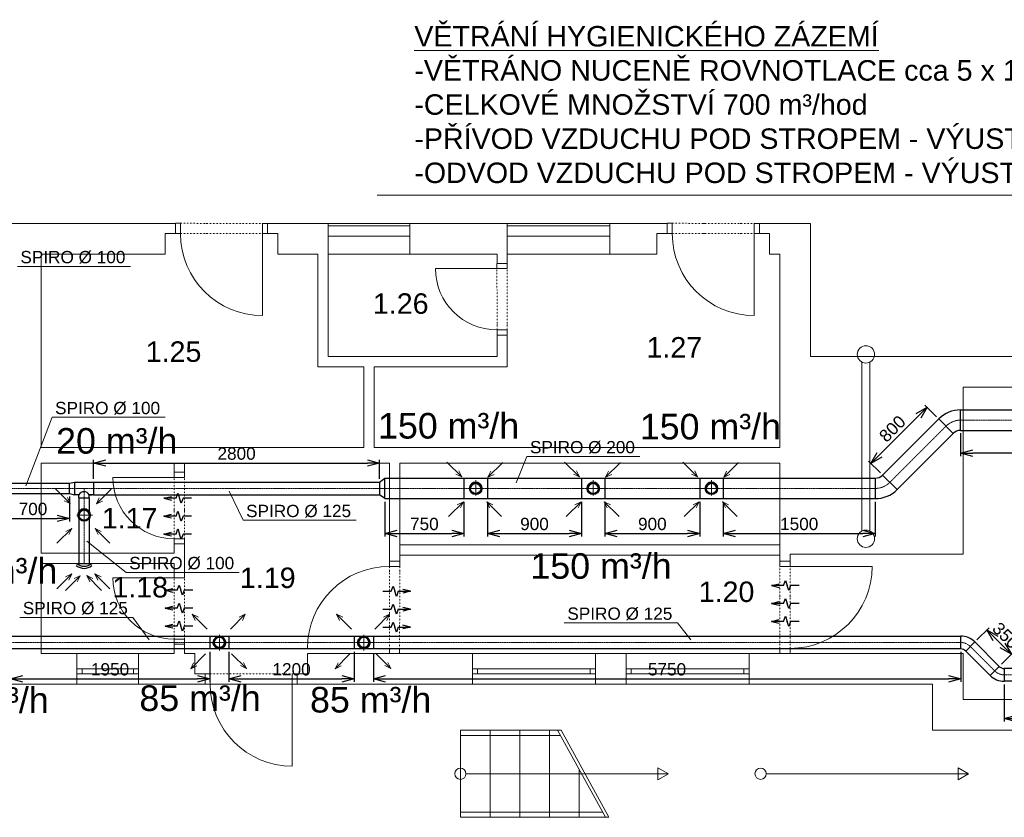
# Model space of a CAD drawing. Header units: millimetres. Extents: x 918337 to 1269480, y -257156 to -67477.
# Tile 12 of 114: x 994905 to 1004515, y -135141 to -127351. Entities that reach past the tile are written whole.
import ezdxf

# ---------------------------------------------------------------- set-up
doc = ezdxf.new("R2010")
doc.units = ezdxf.units.MM
for name, pattern in [('ACAD_ISO10W100', [18.5, 12, -3, 0.5, -3]), ('DASHED', [0.75, 0.5, -0.25]), ('DĚLICÍ2', [15.875, 6.35, -3.175, 0, -3.175, 0, -3.175])]:
    doc.linetypes.add(name, pattern=pattern)
doc.layers.get('0').update_dxf_attribs({"color": 8, "lineweight": 9})
for name, color, linetype, lineweight in [('1VZT - LEGENDY', 7, 'Continuous', 13), ('1VZT-POTRUBI', 4, 'Continuous', 30), ('1VZT-ČERCHOVANÁ', 7, 'ACAD_ISO10W100', 9), ('LEGENDY', 7, 'Continuous', 9), ('St_plocha_místnosti', 3, 'Continuous', 18)]:
    doc.layers.add(name, color=color, linetype=linetype, lineweight=lineweight)
doc.layers.add('1VZT-vytápění', color=1, linetype='Continuous')
doc.styles.add('Andy', font='arial.ttf')
doc.styles.get("Standard").update_dxf_attribs({"font": 'arial.ttf'})
doc.dimstyles.new('ISO-25', dxfattribs={"dimtxt": 2.5, "dimasz": 2.5, "dimexe": 1.25, "dimexo": 0.625, "dimtad": 1, "dimtxsty": 'Standard', "dimcen": 2.5, "dimadec": 0, "dimazin": 0, "dimtfac": 1, "dimtmove": 0, "dimatfit": 3, "dimfxl": 1, "dimarcsym": 0})

# ---------------------------------------------------------------- blocks, each defined once
blk = doc.blocks.new('asaas')
at = {"layer": '1VZT-POTRUBI', "ltscale": 0.1}
blk.add_line((1122601.9, -249372.7), (1122751.9, -249372.7), dxfattribs=at)
for centre in [(1122676.9, -249282.6), (1122676.9, -249303.9)]:
    blk.add_arc(centre, 117.7, 229.91606, 310.08394, dxfattribs=at)
blk = doc.blocks.new('sdcwdweedwed')
at = {"layer": '1VZT - LEGENDY', "ltscale": 0.5}
for p, q in [((1122410.5, -249621.8), (1122555.8, -249476.5)), ((1122555.8, -249476.5), (1122495.9, -249505.1)), ((1122555.8, -249476.5), (1122527.2, -249536.5)), ((1122928, -249621.8), (1122782.8, -249476.5)), ((1122782.8, -249476.5), (1122811.4, -249536.5)), ((1122782.8, -249476.5), (1122842.7, -249505.1)), ((1122494.2, -249638.4), (1122639.5, -249493.2)), ((1122639.5, -249493.2), (1122579.6, -249521.8)), ((1122639.5, -249493.2), (1122610.9, -249553.1)), ((1122848.5, -249637.7), (1122703.2, -249492.4)), ((1122703.2, -249492.4), (1122731.8, -249552.4)), ((1122703.2, -249492.4), (1122763.1, -249521.1))]:
    blk.add_line(p, q, dxfattribs=at)
blk = doc.blocks.new('wedwdwedw')
at = {"layer": '1VZT - LEGENDY'}
blk.add_blockref('sdcwdweedwed', (0, 0), dxfattribs=at)
at = {"layer": '1VZT-POTRUBI'}
blk.add_blockref('asaas', (0, 0), dxfattribs=at)
blk = doc.blocks.new('DSDDSF')
at = {"linetype": 'DASHED', "ltscale": 0.5}
for q in [(-140516.8, 238348), (-140590.9, 238265.9), (-140516.8, 238191.8), (-140434.7, 238265.9)]:
    blk.add_line((-140516.8, 238265.9), q, dxfattribs=at)
at = {"layer": '1VZT - LEGENDY', "ltscale": 0.5}
for p, q in [((-140796.7, 238522.9), (-140651.4, 238377.7)), ((-140651.4, 238377.7), (-140680, 238437.6)), ((-140251.8, 238520), (-140397.1, 238374.7)), ((-140397.1, 238374.7), (-140368.5, 238434.6)), ((-140651.4, 238377.7), (-140711.3, 238406.3)), ((-140397.1, 238374.7), (-140337.2, 238403.3)), ((-140781.5, 237990.2), (-140636.2, 238135.5)), ((-140636.2, 238135.5), (-140696.2, 238106.9)), ((-140636.2, 238135.5), (-140664.8, 238075.6)), ((-140264, 237990.2), (-140409.3, 238135.5)), ((-140409.3, 238135.5), (-140380.7, 238075.6)), ((-140409.3, 238135.5), (-140349.4, 238106.9))]:
    blk.add_line(p, q, dxfattribs=at)
at = {"layer": '1VZT-POTRUBI', "ltscale": 0.5}
for radius in [60, 50]:
    blk.add_circle((-140516.8, 238265.9), radius, dxfattribs=at)
at = {"layer": '1VZT-POTRUBI'}
for radius, start, end in [(60, 326.44269, 213.55731), (50, 0, 180)]:
    blk.add_arc((-140516.8, 238265.9), radius, start, end, dxfattribs=at)
blk = doc.blocks.new('SDFSADFS')
at = {"linetype": 'DASHED', "ltscale": 0.5}
for q in [(-138765.2, 238958.4), (-138839.3, 238876.3), (-138765.2, 238802.2), (-138683.1, 238876.3)]:
    blk.add_line((-138765.2, 238876.3), q, dxfattribs=at)
at = {"layer": '1VZT - LEGENDY', "ltscale": 0.5}
for p, q in [((-138899.8, 238988.1), (-139045.1, 239133.3)), ((-139045.1, 239133.3), (-138985.2, 239104.7)), ((-139045.1, 239133.3), (-139016.5, 239073.4)), ((-138645.5, 238985.1), (-138500.2, 239130.4)), ((-138500.2, 239130.4), (-138560.2, 239101.8)), ((-138500.2, 239130.4), (-138528.9, 239070.5)), ((-138884.7, 238745.9), (-139030, 238600.6)), ((-138657.7, 238745.9), (-138512.4, 238600.6)), ((-139030, 238600.6), (-139001.4, 238660.6)), ((-139030, 238600.6), (-138970.1, 238629.2)), ((-138512.4, 238600.6), (-138572.4, 238629.2)), ((-138512.4, 238600.6), (-138541, 238660.6))]:
    blk.add_line(p, q, dxfattribs=at)
at = {"layer": '1VZT-POTRUBI', "color": 6, "ltscale": 0.5}
for radius in [60, 50]:
    blk.add_circle((-138765.2, 238876.3), radius, dxfattribs=at)
at = {"layer": '1VZT-POTRUBI', "color": 6}
for radius, start, end in [(60, 326.44269, 213.55731), (50, 0, 180)]:
    blk.add_arc((-138765.2, 238876.3), radius, start, end, dxfattribs=at)
blk = doc.blocks.new('fegevdfvdfv')
at = {"layer": '1VZT-vytápění'}
for p, q in [((-286977.9, 271465.6), (-286995.9, 271389.6)), ((-286977.9, 271465.6), (-286959.9, 271389.6)), ((-286977.9, 271346.2), (-286977.9, 271465.6)), ((-286803, 271465.6), (-286821, 271389.6)), ((-286803, 271465.6), (-286785, 271389.6)), ((-286803, 271346.2), (-286803, 271465.6)), ((-286628.1, 271465.6), (-286646.1, 271389.6)), ((-286628.1, 271465.6), (-286610, 271389.6)), ((-286628.1, 271346.2), (-286628.1, 271465.6)), ((-287027.6, 271295.1), (-286977.9, 271312.2)), ((-286977.9, 271346.2), (-286928.2, 271329.2)), ((-286928.2, 271329.2), (-286977.9, 271312.2)), ((-286852.7, 271295.1), (-286803, 271312.2)), ((-286803, 271346.2), (-286753.3, 271329.2)), ((-286753.3, 271329.2), (-286803, 271312.2)), ((-286677.7, 271295.1), (-286628.1, 271312.2)), ((-286628.1, 271346.2), (-286578.4, 271329.2)), ((-286578.4, 271329.2), (-286628.1, 271312.2)), ((-286977.9, 271278.1), (-287027.6, 271295.1)), ((-286977.9, 271195.6), (-286977.9, 271278.1)), ((-286803, 271278.1), (-286852.7, 271295.1)), ((-286803, 271195.6), (-286803, 271278.1)), ((-286628.1, 271278.1), (-286677.7, 271295.1)), ((-286628.1, 271195.6), (-286628.1, 271278.1))]:
    blk.add_line(p, q, dxfattribs=at)
blk = doc.blocks.new('_Open30')
at = {"color": 0, "linetype": 'ByBlock', "lineweight": -2}
for p, q in [((-1, 0.268), (0, 0)), ((0, 0), (-1, -0.268)), ((0, 0), (-1, 0))]:
    blk.add_line(p, q, dxfattribs=at)
blk = doc.blocks.new('*D796')
at = {"layer": '1VZT - LEGENDY', "color": 0, "lineweight": -2, "ltscale": 0.1, "transparency": 16777216}
for p, q in [((994678.5, -132008.8), (994678.5, -132251.4)), ((995391, -132008.8), (995391, -132251.4)), ((994798.5, -132221.4), (995271, -132221.4))]:
    blk.add_line(p, q, dxfattribs=at)
at = {"layer": 'Defpoints', "color": 0, "ltscale": 0.1, "transparency": 16777216}
for p in [(994678.5, -131978.8), (995391, -131978.8), (995391, -132221.4)]:
    blk.add_point(p, dxfattribs=at)
at = {"layer": '1VZT - LEGENDY', "color": 0, "lineweight": -2, "ltscale": 0.1, "transparency": 16777216, "xscale": 120, "yscale": 120, "zscale": 120, "rotation": 180}
blk.add_blockref('_Open30', (994678.5, -132221.4), dxfattribs=at)
at = {"layer": '1VZT - LEGENDY', "color": 0, "lineweight": -2, "ltscale": 0.1, "transparency": 16777216, "xscale": 120, "yscale": 120, "zscale": 120}
blk.add_blockref('_Open30', (995391, -132221.4), dxfattribs=at)
at = {"layer": '1VZT - LEGENDY', "color": 0, "ltscale": 0.1, "transparency": 16777216, "insert": (995034.7, -132130.1), "char_height": 120, "attachment_point": 5}
blk.add_mtext('700', dxfattribs=at)
blk = doc.blocks.new('*D797')
at = {"layer": '1VZT - LEGENDY', "color": 0, "lineweight": -2, "ltscale": 0.1, "transparency": 16777216}
for p, q in [((995626, -131836.3), (995626, -131650.8)), ((998418.4, -131836.3), (998418.4, -131650.8)), ((995746, -131680.8), (998298.4, -131680.8))]:
    blk.add_line(p, q, dxfattribs=at)
at = {"layer": 'Defpoints', "color": 0, "ltscale": 0.1, "transparency": 16777216}
for p in [(998418.4, -131680.8), (995626, -131866.3), (998418.4, -131866.3)]:
    blk.add_point(p, dxfattribs=at)
at = {"layer": '1VZT - LEGENDY', "color": 0, "lineweight": -2, "ltscale": 0.1, "transparency": 16777216, "xscale": 120, "yscale": 120, "zscale": 120, "rotation": 180}
blk.add_blockref('_Open30', (995626, -131680.8), dxfattribs=at)
at = {"layer": '1VZT - LEGENDY', "color": 0, "lineweight": -2, "ltscale": 0.1, "transparency": 16777216, "xscale": 120, "yscale": 120, "zscale": 120}
blk.add_blockref('_Open30', (998418.4, -131680.8), dxfattribs=at)
at = {"layer": '1VZT - LEGENDY', "color": 0, "ltscale": 0.1, "transparency": 16777216, "insert": (997022.2, -131589.5), "char_height": 120, "attachment_point": 5}
blk.add_mtext('2800', dxfattribs=at)
blk = doc.blocks.new('*D798')
at = {"layer": '1VZT - LEGENDY', "color": 0, "lineweight": -2, "ltscale": 0.1, "transparency": 16777216}
for p, q in [((998468.4, -132058.8), (998468.4, -132397.9)), ((999241.4, -132058.8), (999241.4, -132397.9)), ((998588.4, -132367.9), (999121.4, -132367.9))]:
    blk.add_line(p, q, dxfattribs=at)
at = {"layer": 'Defpoints', "color": 0, "ltscale": 0.1, "transparency": 16777216}
for p in [(998468.4, -132028.8), (999241.4, -132028.8), (999241.4, -132367.9)]:
    blk.add_point(p, dxfattribs=at)
at = {"layer": '1VZT - LEGENDY', "color": 0, "lineweight": -2, "ltscale": 0.1, "transparency": 16777216, "xscale": 120, "yscale": 120, "zscale": 120, "rotation": 180}
blk.add_blockref('_Open30', (998468.4, -132367.9), dxfattribs=at)
at = {"layer": '1VZT - LEGENDY', "color": 0, "lineweight": -2, "ltscale": 0.1, "transparency": 16777216, "xscale": 120, "yscale": 120, "zscale": 120}
blk.add_blockref('_Open30', (999241.4, -132367.9), dxfattribs=at)
at = {"layer": '1VZT - LEGENDY', "color": 0, "ltscale": 0.1, "transparency": 16777216, "insert": (998854.9, -132276.7), "char_height": 120, "attachment_point": 5}
blk.add_mtext('750', dxfattribs=at)
blk = doc.blocks.new('*D799')
at = {"layer": '1VZT - LEGENDY', "color": 0, "lineweight": -2, "ltscale": 0.1, "transparency": 16777216}
for p, q in [((999470, -132058.8), (999470, -132397.9)), ((1000389.1, -132058.8), (1000389.1, -132397.9)), ((999590, -132367.9), (1000269.1, -132367.9))]:
    blk.add_line(p, q, dxfattribs=at)
at = {"layer": 'Defpoints', "color": 0, "ltscale": 0.1, "transparency": 16777216}
for p in [(999470, -132028.8), (1000389.1, -132028.8), (1000389.1, -132367.9)]:
    blk.add_point(p, dxfattribs=at)
at = {"layer": '1VZT - LEGENDY', "color": 0, "lineweight": -2, "ltscale": 0.1, "transparency": 16777216, "xscale": 120, "yscale": 120, "zscale": 120, "rotation": 180}
blk.add_blockref('_Open30', (999470, -132367.9), dxfattribs=at)
at = {"layer": '1VZT - LEGENDY', "color": 0, "lineweight": -2, "ltscale": 0.1, "transparency": 16777216, "xscale": 120, "yscale": 120, "zscale": 120}
blk.add_blockref('_Open30', (1000389.1, -132367.9), dxfattribs=at)
at = {"layer": '1VZT - LEGENDY', "color": 0, "ltscale": 0.1, "transparency": 16777216, "insert": (999929.6, -132276.7), "char_height": 120, "attachment_point": 5}
blk.add_mtext('900', dxfattribs=at)
blk = doc.blocks.new('*D800')
at = {"layer": '1VZT - LEGENDY', "color": 0, "lineweight": -2, "ltscale": 0.1, "transparency": 16777216}
for p, q in [((1000617.8, -132058.8), (1000617.8, -132397.9)), ((1001542.3, -132058.8), (1001542.3, -132397.9)), ((1000737.8, -132367.9), (1001422.3, -132367.9))]:
    blk.add_line(p, q, dxfattribs=at)
at = {"layer": 'Defpoints', "color": 0, "ltscale": 0.1, "transparency": 16777216}
for p in [(1000617.8, -132028.8), (1001542.3, -132028.8), (1001542.3, -132367.9)]:
    blk.add_point(p, dxfattribs=at)
at = {"layer": '1VZT - LEGENDY', "color": 0, "lineweight": -2, "ltscale": 0.1, "transparency": 16777216, "xscale": 120, "yscale": 120, "zscale": 120, "rotation": 180}
blk.add_blockref('_Open30', (1000617.8, -132367.9), dxfattribs=at)
at = {"layer": '1VZT - LEGENDY', "color": 0, "lineweight": -2, "ltscale": 0.1, "transparency": 16777216, "xscale": 120, "yscale": 120, "zscale": 120}
blk.add_blockref('_Open30', (1001542.3, -132367.9), dxfattribs=at)
at = {"layer": '1VZT - LEGENDY', "color": 0, "ltscale": 0.1, "transparency": 16777216, "insert": (1001080, -132276.7), "char_height": 120, "attachment_point": 5}
blk.add_mtext('900', dxfattribs=at)
blk = doc.blocks.new('*D801')
at = {"layer": '1VZT - LEGENDY', "color": 0, "lineweight": -2, "ltscale": 0.1, "transparency": 16777216}
for p, q in [((1001770.9, -132058.8), (1001770.9, -132397.9)), ((1003256, -132058.8), (1003256, -132397.9)), ((1001890.9, -132367.9), (1003136, -132367.9))]:
    blk.add_line(p, q, dxfattribs=at)
at = {"layer": 'Defpoints', "color": 0, "ltscale": 0.1, "transparency": 16777216}
for p in [(1001770.9, -132028.8), (1003256, -132028.8), (1003256, -132367.9)]:
    blk.add_point(p, dxfattribs=at)
at = {"layer": '1VZT - LEGENDY', "color": 0, "lineweight": -2, "ltscale": 0.1, "transparency": 16777216, "xscale": 120, "yscale": 120, "zscale": 120, "rotation": 180}
blk.add_blockref('_Open30', (1001770.9, -132367.9), dxfattribs=at)
at = {"layer": '1VZT - LEGENDY', "color": 0, "lineweight": -2, "ltscale": 0.1, "transparency": 16777216, "xscale": 120, "yscale": 120, "zscale": 120}
blk.add_blockref('_Open30', (1003256, -132367.9), dxfattribs=at)
at = {"layer": '1VZT - LEGENDY', "color": 0, "ltscale": 0.1, "transparency": 16777216, "insert": (1002513.4, -132276.7), "char_height": 120, "attachment_point": 5}
blk.add_mtext('1500', dxfattribs=at)
blk = doc.blocks.new('*D802')
at = {"layer": '1VZT - LEGENDY', "color": 0, "lineweight": -2, "ltscale": 0.1, "transparency": 16777216}
for p, q in [((1003854.9, -131228.8), (1003740.7, -131114.6)), ((1003297.3, -131600.5), (1003677.1, -131220.7)), ((1003305.5, -131778.3), (1003191.2, -131664.1))]:
    blk.add_line(p, q, dxfattribs=at)
at = {"layer": 'Defpoints', "color": 0, "ltscale": 0.1, "transparency": 16777216}
for p in [(1003761.9, -131135.8), (1003876.1, -131250), (1003326.7, -131799.5)]:
    blk.add_point(p, dxfattribs=at)
at = {"layer": '1VZT - LEGENDY', "color": 0, "lineweight": -2, "ltscale": 0.1, "transparency": 16777216, "xscale": 120, "yscale": 120, "zscale": 120}
for p, rotation in [((1003761.9, -131135.8), 45.00000000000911), ((1003212.5, -131685.3), 225.0000000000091)]:
    blk.add_blockref('_Open30', p, dxfattribs=dict(at, rotation=rotation))
at = {"layer": '1VZT - LEGENDY', "color": 0, "ltscale": 0.1, "transparency": 16777216, "insert": (1003422.7, -131346), "char_height": 120, "attachment_point": 5, "rotation": 45}
blk.add_mtext('800', dxfattribs=at)
blk = doc.blocks.new('*D803')
at = {"layer": '1VZT - LEGENDY', "color": 0, "lineweight": -2, "ltscale": 0.1, "transparency": 16777216}
for p, q in [((1004088.3, -131389.5), (1004088.2, -131614.8)), ((1012152.6, -131392.2), (1012152.5, -131617.4)), ((1012032.6, -131587.4), (1004208.2, -131584.8))]:
    blk.add_line(p, q, dxfattribs=at)
at = {"layer": 'Defpoints', "color": 0, "ltscale": 0.1, "transparency": 16777216}
for p in [(1004088.3, -131359.5), (1012152.6, -131362.2), (1004088.2, -131584.8)]:
    blk.add_point(p, dxfattribs=at)
at = {"layer": '1VZT - LEGENDY', "color": 0, "lineweight": -2, "ltscale": 0.1, "transparency": 16777216, "xscale": 120, "yscale": 120, "zscale": 120}
for p, rotation in [((1004088.2, -131584.8), 179.9812296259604), ((1012152.6, -131587.4), 359.9812296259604)]:
    blk.add_blockref('_Open30', p, dxfattribs=dict(at, rotation=rotation))
at = {"layer": '1VZT - LEGENDY', "color": 0, "ltscale": 0.1, "transparency": 16777216, "insert": (1008120.4, -131494.8), "char_height": 120, "attachment_point": 5, "rotation": 359.98123}
blk.add_mtext('8050', dxfattribs=at)
blk = doc.blocks.new('*D809')
at = {"layer": '1VZT - LEGENDY', "color": 0, "lineweight": -2, "ltscale": 0.1, "transparency": 16777216}
for p, q in [((994814.3, -133526.3), (994814.3, -133817.5)), ((996760.4, -133526.3), (996760.4, -133817.5)), ((994934.3, -133787.5), (996640.4, -133787.5))]:
    blk.add_line(p, q, dxfattribs=at)
at = {"layer": 'Defpoints', "color": 0, "ltscale": 0.1, "transparency": 16777216}
for p in [(994814.3, -133496.3), (996760.4, -133496.3), (996760.4, -133787.5)]:
    blk.add_point(p, dxfattribs=at)
at = {"layer": '1VZT - LEGENDY', "color": 0, "lineweight": -2, "ltscale": 0.1, "transparency": 16777216, "xscale": 120, "yscale": 120, "zscale": 120, "rotation": 180}
blk.add_blockref('_Open30', (994814.3, -133787.5), dxfattribs=at)
at = {"layer": '1VZT - LEGENDY', "color": 0, "lineweight": -2, "ltscale": 0.1, "transparency": 16777216, "xscale": 120, "yscale": 120, "zscale": 120}
blk.add_blockref('_Open30', (996760.4, -133787.5), dxfattribs=at)
at = {"layer": '1VZT - LEGENDY', "color": 0, "ltscale": 0.1, "transparency": 16777216, "insert": (995787.3, -133696.2), "char_height": 120, "attachment_point": 5}
blk.add_mtext('1950', dxfattribs=at)
blk = doc.blocks.new('*D810')
at = {"layer": '1VZT - LEGENDY', "color": 0, "lineweight": -2, "ltscale": 0.1, "transparency": 16777216}
for p, q in [((998357, -133541.9), (998357, -133817.5)), ((1004089.4, -133526.3), (1004089.4, -133817.5)), ((998477, -133787.5), (1003969.4, -133787.5))]:
    blk.add_line(p, q, dxfattribs=at)
at = {"layer": 'Defpoints', "color": 0, "ltscale": 0.1, "transparency": 16777216}
for p in [(998357, -133511.9), (1004089.4, -133496.3), (1004089.4, -133787.5)]:
    blk.add_point(p, dxfattribs=at)
at = {"layer": '1VZT - LEGENDY', "color": 0, "lineweight": -2, "ltscale": 0.1, "transparency": 16777216, "xscale": 120, "yscale": 120, "zscale": 120, "rotation": 180}
blk.add_blockref('_Open30', (998357, -133787.5), dxfattribs=at)
at = {"layer": '1VZT - LEGENDY', "color": 0, "lineweight": -2, "ltscale": 0.1, "transparency": 16777216, "xscale": 120, "yscale": 120, "zscale": 120}
blk.add_blockref('_Open30', (1004089.4, -133787.5), dxfattribs=at)
at = {"layer": '1VZT - LEGENDY', "color": 0, "ltscale": 0.1, "transparency": 16777216, "insert": (1001223.2, -133696.2), "char_height": 120, "attachment_point": 5}
blk.add_mtext('5750', dxfattribs=at)
blk = doc.blocks.new('*D811')
at = {"layer": '1VZT - LEGENDY', "color": 0, "lineweight": -2, "ltscale": 0.1, "transparency": 16777216}
for p, q in [((1004515.3, -133842.4), (1004515.3, -134206.6)), ((1004956.4, -133842.4), (1004956.4, -134206.6)), ((1004635.3, -134176.6), (1004836.4, -134176.6))]:
    blk.add_line(p, q, dxfattribs=at)
at = {"layer": 'Defpoints', "color": 0, "ltscale": 0.1, "transparency": 16777216}
for p in [(1004515.3, -133812.4), (1004956.4, -133812.4), (1004956.4, -134176.6)]:
    blk.add_point(p, dxfattribs=at)
at = {"layer": '1VZT - LEGENDY', "color": 0, "lineweight": -2, "ltscale": 0.1, "transparency": 16777216, "xscale": 120, "yscale": 120, "zscale": 120, "rotation": 180}
blk.add_blockref('_Open30', (1004515.3, -134176.6), dxfattribs=at)
at = {"layer": '1VZT - LEGENDY', "color": 0, "lineweight": -2, "ltscale": 0.1, "transparency": 16777216, "xscale": 120, "yscale": 120, "zscale": 120}
blk.add_blockref('_Open30', (1004956.4, -134176.6), dxfattribs=at)
at = {"layer": '1VZT - LEGENDY', "color": 0, "ltscale": 0.1, "transparency": 16777216, "insert": (1004735.8, -134085.3), "char_height": 120, "attachment_point": 5}
blk.add_mtext('450', dxfattribs=at)
blk = doc.blocks.new('*D812')
at = {"layer": '1VZT - LEGENDY', "color": 0, "lineweight": -2, "ltscale": 0.1, "transparency": 16777216}
for p, q in [((1004248.5, -133407.2), (1004366.6, -133289.1)), ((1004430.2, -133395.1), (1004499.1, -133464)), ((1004487, -133645.7), (1004605.2, -133527.6))]:
    blk.add_line(p, q, dxfattribs=at)
at = {"layer": 'Defpoints', "color": 0, "ltscale": 0.1, "transparency": 16777216}
for p in [(1004227.3, -133428.4), (1004583.9, -133548.8), (1004465.8, -133666.9)]:
    blk.add_point(p, dxfattribs=at)
at = {"layer": '1VZT - LEGENDY', "color": 0, "lineweight": -2, "ltscale": 0.1, "transparency": 16777216, "xscale": 120, "yscale": 120, "zscale": 120}
for p, rotation in [((1004345.4, -133310.3), 135), ((1004583.9, -133548.8), 315)]:
    blk.add_blockref('_Open30', p, dxfattribs=dict(at, rotation=rotation))
at = {"layer": '1VZT - LEGENDY', "color": 0, "ltscale": 0.1, "transparency": 16777216, "insert": (1004529.2, -133365), "char_height": 120, "attachment_point": 5, "rotation": 315}
blk.add_mtext('350', dxfattribs=at)
blk = doc.blocks.new('*D847')
at = {"layer": '1VZT - LEGENDY', "color": 0, "lineweight": -2, "ltscale": 0.1, "transparency": 16777216}
for p, q in [((996947.8, -133526.3), (996947.8, -133817.5)), ((998169.5, -133526.3), (998169.5, -133817.5)), ((997067.8, -133787.5), (998049.5, -133787.5))]:
    blk.add_line(p, q, dxfattribs=at)
at = {"layer": 'Defpoints', "color": 0, "ltscale": 0.1, "transparency": 16777216}
for p in [(996947.8, -133496.3), (998169.5, -133496.3), (998169.5, -133787.5)]:
    blk.add_point(p, dxfattribs=at)
at = {"layer": '1VZT - LEGENDY', "color": 0, "lineweight": -2, "ltscale": 0.1, "transparency": 16777216, "xscale": 120, "yscale": 120, "zscale": 120, "rotation": 180}
blk.add_blockref('_Open30', (996947.8, -133787.5), dxfattribs=at)
at = {"layer": '1VZT - LEGENDY', "color": 0, "lineweight": -2, "ltscale": 0.1, "transparency": 16777216, "xscale": 120, "yscale": 120, "zscale": 120}
blk.add_blockref('_Open30', (998169.5, -133787.5), dxfattribs=at)
at = {"layer": '1VZT - LEGENDY', "color": 0, "ltscale": 0.1, "transparency": 16777216, "insert": (997558.7, -133696.2), "char_height": 120, "attachment_point": 5}
blk.add_mtext('1200', dxfattribs=at)
blk = doc.blocks.new('EDWED')
at = {"color": 8, "ltscale": 2}
for p, q in [((947137.1, -224250.1), (943027.1, -224250.1)), ((947137.1, -224351.7), (947137.1, -224250.1)), ((948037.1, -224350.1), (948037.1, -224250.1)), ((948627.1, -224250.1), (948037.1, -224250.1)), ((948037.1, -224350.1), (948037.1, -224251.7)), ((948627.1, -225550.1), (948627.1, -224250.1)), ((948627.1, -224250.1), (949427.1, -224250.1)), ((948627.1, -224275.1), (949427.1, -224275.1)), ((949427.1, -224550.1), (949427.1, -224250.1)), ((950377.1, -224250.1), (949427.1, -224250.1)), ((950377.1, -224640.1), (950377.1, -224250.1)), ((950377.1, -224250.1), (951377.1, -224250.1)), ((950377.1, -224275.1), (951377.1, -224275.1)), ((951377.1, -224550.1), (951377.1, -224250.1)), ((951937.1, -224250.1), (951377.1, -224250.1)), ((951937.1, -224351.7), (951937.1, -224250.1)), ((953337.1, -224250.1), (952837.1, -224250.1)), ((952837.1, -224351.7), (952837.1, -224251.7)), ((952837.1, -224351.7), (952837.1, -224251.7)), ((953337.1, -225550.1), (953337.1, -224250.1)), ((947037.1, -224350.1), (947037.1, -224550.1)), ((947037.1, -224350.1), (947137.1, -224350.1)), ((948137.1, -224350.1), (948037.1, -224350.1)), ((948137.1, -224350.1), (948137.1, -224550.1)), ((948627.1, -224375.1), (949427.1, -224375.1)), ((950377.1, -224375.1), (951377.1, -224375.1)), ((951837.1, -224350.1), (951937.1, -224350.1)), ((951837.1, -224350.1), (951837.1, -224550.1)), ((952937.1, -224350.1), (952837.1, -224350.1)), ((952937.1, -224350.1), (952937.1, -224550.1)), ((947037.1, -224550.1), (945827.1, -224550.1)), ((945827.1, -226440.1), (945827.1, -224550.1)), ((948527.1, -224550.1), (948137.1, -224550.1)), ((948527.1, -225650.1), (948527.1, -224550.1)), ((949427.1, -224550.1), (948627.1, -224550.1)), ((950277.1, -224550.1), (949427.1, -224550.1)), ((950277.1, -224640.1), (950277.1, -224550.1)), ((951377.1, -224550.1), (950377.1, -224550.1)), ((951837.1, -224550.1), (951377.1, -224550.1)), ((953037.1, -224550.1), (952937.1, -224550.1)), ((953037.1, -226440.1), (953037.1, -224550.1)), ((950277.1, -225550.1), (950277.1, -225340.1)), ((950377.1, -225650.1), (950377.1, -225340.1)), ((950277.1, -225550.1), (948627.1, -225550.1)), ((964027.1, -225550.1), (953337.1, -225550.1)), ((948977.1, -225650.1), (948527.1, -225650.1)), ((948977.1, -226440.1), (948977.1, -225650.1)), ((949077.1, -226440.1), (949077.1, -225650.1)), ((950377.1, -225650.1), (949077.1, -225650.1)), ((954827.1, -227480.1), (954827.1, -225850.1)), ((962177.1, -225850.1), (954827.1, -225850.1)), ((948977.1, -226440.1), (945827.1, -226440.1)), ((953037.1, -226440.1), (949077.1, -226440.1)), ((947127.1, -226590.1), (945827.1, -226590.1)), ((945827.1, -227470.1), (945827.1, -226590.1)), ((947127.1, -226680.1), (947127.1, -226590.1)), ((949227.1, -226590.1), (947227.1, -226590.1)), ((947227.1, -226680.1), (947227.1, -226590.1)), ((949227.1, -227550.1), (949227.1, -226590.1)), ((953037.1, -226590.1), (949327.1, -226590.1)), ((949327.1, -227550.1), (949327.1, -226590.1)), ((953037.1, -227550.1), (953037.1, -226590.1)), ((945827.1, -227470.1), (947127.1, -227470.1)), ((947127.1, -227470.1), (947127.1, -227380.1)), ((947227.1, -227660.1), (947227.1, -227380.1)), ((945827.1, -227570.1), (947127.1, -227570.1)), ((945827.1, -228450.1), (945827.1, -227570.1)), ((947127.1, -227660.1), (947127.1, -227570.1)), ((949327.1, -227550.1), (949227.1, -227550.1)), ((953137.1, -227550.1), (953037.1, -227550.1)), ((953137.1, -227550.1), (953137.1, -227480.1)), ((954827.1, -227480.1), (953137.1, -227480.1)), ((947127.1, -228450.1), (947127.1, -228360.1)), ((947227.1, -228450.1), (947227.1, -228360.1)), ((946177.1, -228450.1), (945827.1, -228450.1)), ((947127.1, -228450.1), (946777.1, -228450.1)), ((947327.1, -228450.1), (947227.1, -228450.1)), ((947327.1, -228650.1), (947327.1, -228450.1)), ((948427.1, -228650.1), (948427.1, -228450.1)), ((950037.1, -228450.1), (948427.1, -228450.1)), ((951537.1, -228450.1), (951237.1, -228450.1)), ((954827.1, -228450.1), (952737.1, -228450.1)), ((954827.1, -228450.1), (954827.1, -228900.1)), ((947327.1, -228650.1), (947427.1, -228650.1)), ((947427.1, -228750.1), (947427.1, -228650.1)), ((948427.1, -228650.1), (948327.1, -228650.1)), ((948327.1, -228750.1), (948327.1, -228650.1)), ((944727.1, -228750.1), (946177.1, -228750.1)), ((946777.1, -228750.1), (947427.1, -228750.1)), ((948327.1, -228750.1), (950037.1, -228750.1)), ((951237.1, -228750.1), (951537.1, -228750.1)), ((952737.1, -228750.1), (954527.1, -228750.1)), ((954527.1, -228750.1), (954527.1, -229199.7)), ((955377.1, -228900.1), (954827.1, -228900.1)), ((955377.1, -229200.1), (954527.1, -229200.1)), ((951847.8, -229683.7), (951847.8, -229566.5)), ((951847.8, -229566.5), (951949.2, -229625.1)), ((954777.8, -229683.7), (954777.8, -229566.5)), ((954777.8, -229566.5), (954879.2, -229625.1)), ((949973.8, -229625.1), (951949.2, -229625.1)), ((951949.2, -229625.1), (951847.8, -229683.7)), ((952903.8, -229625.1), (954879.2, -229625.1)), ((954879.2, -229625.1), (954777.8, -229683.7))]:
    blk.add_line(p, q, dxfattribs=at)
at = {"color": 8}
for p, q in [((950277.1, -224640.1), (950377.1, -224640.1)), ((950277.1, -225340.1), (950377.1, -225340.1)), ((947127.1, -226680.1), (947227.1, -226680.1)), ((947127.1, -227380.1), (947227.1, -227380.1)), ((953037.1, -227390.1), (949327.1, -227390.1)), ((953037.1, -227490.1), (949327.1, -227490.1)), ((947127.1, -227660.1), (947227.1, -227660.1)), ((947127.1, -228360.1), (947227.1, -228360.1)), ((946177.1, -228450.1), (946777.1, -228450.1)), ((946177.1, -228450.1), (946177.1, -228750.1)), ((946777.1, -228450.1), (946777.1, -228750.1)), ((950037.1, -228450.1), (951237.1, -228450.1)), ((950037.1, -228450.1), (950037.1, -228750.1)), ((951237.1, -228450.1), (951237.1, -228750.1)), ((951537.1, -228450.1), (952737.1, -228450.1)), ((951537.1, -228450.1), (951537.1, -228750.1)), ((952737.1, -228450.1), (952737.1, -228750.1)), ((943027.1, -228750.1), (954527.1, -228750.1)), ((946177.1, -228750.1), (946777.1, -228750.1)), ((950037.1, -228750.1), (951237.1, -228750.1)), ((951537.1, -228750.1), (952737.1, -228750.1)), ((954527.1, -228750.1), (954527.1, -229200.1)), ((949919.2, -230050.1), (949919.2, -229200.1)), ((950902.5, -229200.1), (949919.2, -229200.1)), ((950209.2, -230050.1), (950209.2, -229200.1)), ((950499.2, -230050.1), (950499.2, -229200.1)), ((950789.2, -230050.1), (950789.2, -229200.1)), ((950868.3, -229200.1), (951335, -230050.1)), ((950902.5, -229200.1), (951369.2, -230050.1)), ((950895.8, -229250.1), (949919.2, -229250.1)), ((951079.2, -230050.1), (951079.2, -229584.2)), ((951307.5, -230000.1), (949919.2, -230000.1)), ((951369.2, -230050.1), (949919.2, -230050.1))]:
    blk.add_line(p, q, dxfattribs=at)
at = {"color": 8, "lineweight": 18, "ltscale": 2}
for p, q in [((953837.1, -227254.8), (953837.1, -225604.8)), ((953917.1, -227254.8), (953917.1, -225604.8))]:
    blk.add_line(p, q, dxfattribs=at)
at = {"color": 8, "ltscale": 2}
for points in [[(947187.1, -224349.3), (947137.1, -224349.3), (947137.1, -224249.3), (947187.1, -224249.3)], [(948037.1, -224350.1), (947987.1, -224350.1), (947987.1, -224250.1), (948037.1, -224250.1)], [(951987.1, -224349.3), (951937.1, -224349.3), (951937.1, -224249.3), (951987.1, -224249.3)], [(952837.1, -224350.1), (952787.1, -224350.1), (952787.1, -224250.1), (952837.1, -224250.1)], [(950276.3, -224640.1), (950276.3, -224690.1), (950376.3, -224690.1), (950376.3, -224640.1)], [(950277.1, -225290.1), (950277.1, -225340.1), (950377.1, -225340.1), (950377.1, -225290.1)], [(947126.3, -226680.1), (947126.3, -226730.1), (947226.3, -226730.1), (947226.3, -226680.1)], [(947127.1, -227330.1), (947127.1, -227380.1), (947227.1, -227380.1), (947227.1, -227330.1)], [(949227.1, -227600.1), (949227.1, -227550.1), (949327.1, -227550.1), (949327.1, -227600.1)], [(953137.9, -227550.1), (953137.9, -227600.1), (953037.9, -227600.1), (953037.9, -227550.1)], [(947126.3, -227660.1), (947126.3, -227710.1), (947226.3, -227710.1), (947226.3, -227660.1)], [(947127.1, -228310.1), (947127.1, -228360.1), (947227.1, -228360.1), (947227.1, -228310.1)], [(949226.3, -228450.1), (949226.3, -228400.1), (949326.3, -228400.1), (949326.3, -228450.1)], [(953137.1, -228400.1), (953137.1, -228450.1), (953037.1, -228450.1), (953037.1, -228400.1)], [(946777.1, -228600.1), (946177.1, -228600.1), (946177.1, -228650.1), (946777.1, -228650.1)], [(946177.1, -228600.1), (946227.1, -228600.1), (946227.1, -228650.1), (946177.1, -228650.1)], [(946777.1, -228600.1), (946727.1, -228600.1), (946727.1, -228650.1), (946777.1, -228650.1)], [(951237.1, -228600.1), (950037.1, -228600.1), (950037.1, -228650.1), (951237.1, -228650.1)], [(950037.1, -228600.1), (950087.1, -228600.1), (950087.1, -228650.1), (950037.1, -228650.1)], [(951237.1, -228600.1), (951187.1, -228600.1), (951187.1, -228650.1), (951237.1, -228650.1)], [(952737.1, -228600.1), (951537.1, -228600.1), (951537.1, -228650.1), (952737.1, -228650.1)], [(951537.1, -228600.1), (951587.1, -228600.1), (951587.1, -228650.1), (951537.1, -228650.1)], [(952737.1, -228600.1), (952687.1, -228600.1), (952687.1, -228650.1), (952737.1, -228650.1)], [(947477.1, -228749.3), (947427.1, -228749.3), (947427.1, -228649.3), (947477.1, -228649.3)], [(948327.1, -228750.1), (948277.1, -228750.1), (948277.1, -228650.1), (948327.1, -228650.1)]]:
    blk.add_lwpolyline(points, close=True, dxfattribs=at)
at = {"color": 8, "linetype": 'DĚLICÍ2', "ltscale": 2}
for points in [[(947187.1, -224249.3), (947987.1, -224250.1)], [(951987.1, -224249.3), (952787.1, -224250.1)], [(947187.1, -224349.3), (947987.1, -224350.1)], [(951987.1, -224349.3), (952787.1, -224350.1)], [(950277.1, -225290.1), (950276.3, -224690.1)], [(950377.1, -225290.1), (950376.3, -224690.1)], [(947127.1, -227330.1), (947126.3, -226730.1)], [(947227.1, -227330.1), (947226.3, -226730.1)], [(949227.1, -227600.1), (949226.3, -228400.1)], [(949327.1, -227600.1), (949326.3, -228400.1)], [(953037.1, -228400.1), (953037.9, -227600.1)], [(953137.1, -228400.1), (953137.9, -227600.1)], [(947127.1, -228310.1), (947126.3, -227710.1)], [(947227.1, -228310.1), (947226.3, -227710.1)], [(947477.1, -228649.3), (948277.1, -228650.1)], [(947477.1, -228749.3), (948277.1, -228750.1)]]:
    blk.add_lwpolyline(points, dxfattribs=at)
at = {"color": 8, "ltscale": 2}
for points in [[(947987.1, -224350.1), (947987.1, -225150.1)], [(952787.1, -224350.1), (952787.1, -225150.1)], [(950276.3, -224690.1), (949676.3, -224690.1)], [(947126.3, -226730.1), (946526.3, -226730.1)], [(953137.9, -227600.1), (953937.9, -227600.1)], [(947126.3, -227710.1), (946526.3, -227710.1)], [(949226.3, -228400.1), (948426.3, -228400.1)], [(948277.1, -228750.1), (948277.1, -229550.1)]]:
    blk.add_lwpolyline(points, dxfattribs=at)
for centre, radius in [((953877.1, -225529.8), 85), ((953877.1, -227329.8), 85), ((949919.2, -229625.1), 54.6), ((952849.2, -229625.1), 54.6)]:
    blk.add_circle(centre, radius, dxfattribs=at)
for centre, radius, start, end in [((947987.1, -224350.1), 800, 180, 270), ((952787.1, -224350.1), 800, 180, 270), ((950276.3, -224690.1), 600, 180, 270), ((947126.3, -226730.1), 600, 180, 270), ((949226.3, -228400.1), 800, 90, 180), ((953137.9, -227600.1), 800, 270, 0), ((947126.3, -227710.1), 600, 180, 270), ((948277.1, -228750.1), 800, 180, 270)]:
    blk.add_arc(centre, radius, start, end, dxfattribs=at)

msp = doc.modelspace()

# ---------------------------------------------------------------- linework, layer by layer
at = {"layer": '1VZT - LEGENDY', "ltscale": 0.1}
for p, q in [((998394.6, -129065), (1009032.2, -129065)), ((994882, -129760.4), (995985.9, -129760.4)), ((995220.4, -131234.4), (994964.1, -131902.1)), ((995220.4, -131234.4), (996324.4, -131234.4)), ((999855.3, -131616.4), (999752.3, -131874.6)), ((999855.3, -131616.4), (1000959.2, -131616.4)), ((997085, -132239.5), (996949.9, -131956.5)), ((997085, -132239.5), (998188.9, -132239.5)), ((995943.9, -132748.4), (995559, -132442.8)), ((995943.9, -132748.4), (997047.9, -132748.4)), ((994905.5, -133188.1), (996009.4, -133188.1)), ((996009.4, -133188.1), (996168.9, -133407.6)), ((1000220.4, -133242.4), (1001324.4, -133242.4)), ((1001324.4, -133242.4), (1001456.5, -133409))]:
    msp.add_line(p, q, dxfattribs=at)
at = {"layer": '1VZT-POTRUBI', "ltscale": 0.1}
for p, q in [((1004088.3, -131362.2), (1004088.3, -131162.2)), ((1004088.3, -131162.2), (1012908.7, -131162.2)), ((1003326.7, -131799.5), (1003876.1, -131250)), ((1004017.6, -131391.5), (1003876.1, -131250)), ((1004088.3, -131362.2), (1012907.7, -131365.4)), ((1003468.1, -131940.9), (1004017.6, -131391.5)), ((998418.4, -131866.3), (998468.4, -131828.8)), ((998468.4, -132028.8), (998468.4, -131828.8)), ((998468.4, -131828.8), (1003256, -131828.8)), ((999241.4, -131828.8), (999241.4, -132028.8)), ((999470, -131828.8), (999470, -132028.8)), ((1000389.1, -131828.8), (1000389.1, -132028.8)), ((1000617.8, -131828.8), (1000617.8, -132028.8)), ((1001542.3, -131828.8), (1001542.3, -132028.8)), ((1001770.9, -131828.8), (1001770.9, -132028.8)), ((1003256, -131828.8), (1003256, -132028.8)), ((1003326.7, -131799.5), (1003468.1, -131940.9)), ((994678.5, -131878.8), (995391, -131878.8)), ((995391, -131878.8), (995441, -131866.3)), ((995391, -131978.8), (995391, -131878.8)), ((995441, -131866.3), (995626, -131866.3)), ((995441, -131866.3), (995441, -131991.3)), ((995626, -131866.3), (995626, -131991.3)), ((995626, -131866.3), (998418.4, -131866.3)), ((998418.4, -131866.3), (998418.4, -131991.3)), ((994678.5, -131978.8), (995391, -131978.8)), ((995391, -131978.8), (995441, -131991.3)), ((995483.5, -131991.3), (995441, -131991.3)), ((995483.5, -132021.3), (995483.5, -131991.3)), ((995483.5, -132021.3), (995583.5, -132021.3)), ((995483.5, -132021.3), (995483.5, -132660.8)), ((995583.5, -132021.3), (995583.5, -131991.3)), ((995583.5, -131991.3), (995613.5, -131991.3)), ((995626, -131991.3), (995583.5, -131991.3)), ((995583.5, -132021.3), (995583.5, -132660.8)), ((995626, -131991.3), (998418.4, -131991.3)), ((998468.4, -132028.8), (998418.4, -131991.3)), ((998468.4, -132028.8), (1003256, -132028.8)), ((995483.5, -132660.8), (995583.5, -132660.8))]:
    msp.add_line(p, q, dxfattribs=at)
at = {"layer": '1VZT-POTRUBI', "color": 6, "ltscale": 0.1}
for p, q in [((994814.3, -133371.3), (1004089.4, -133371.3)), ((996760.4, -133371.3), (996760.4, -133496.3)), ((996947.8, -133371.3), (996947.8, -133496.3)), ((998169.5, -133371.3), (998169.5, -133496.3)), ((998357, -133371.3), (998357, -133496.3)), ((1004089.4, -133496.3), (1004089.4, -133371.3)), ((1004138.9, -133516.8), (1004227.3, -133428.4)), ((1004465.8, -133666.9), (1004227.3, -133428.4)), ((1004089.4, -133496.3), (994814.3, -133496.3)), ((1004377.4, -133755.3), (1004138.9, -133516.8)), ((1004465.8, -133666.9), (1004377.4, -133755.3)), ((1004956.4, -133687.4), (1004515.3, -133687.4)), ((1004515.3, -133687.4), (1004515.3, -133812.4)), ((1004956.4, -133812.4), (1004515.3, -133812.4))]:
    msp.add_line(p, q, dxfattribs=at)
at = {"layer": '1VZT-POTRUBI', "ltscale": 0.1}
for centre, radius, start, end in [((1004088.3, -131462.2), 300, 90, 135), ((1004088.3, -131462.2), 100, 90, 135), ((1003256, -131728.8), 100, 270, 315), ((1003256, -131728.8), 300, 270, 315), ((995533.5, -132018.7), 57, 28.72147, 151.27853)]:
    msp.add_arc(centre, radius, start, end, dxfattribs=at)
at = {"layer": '1VZT-POTRUBI', "color": 6, "ltscale": 0.1}
for centre, radius, start, end in [((1004089.4, -133566.3), 195, 45, 90), ((1004089.4, -133566.3), 70, 45, 90), ((1004515.3, -133617.4), 70, 225, 270), ((1004515.3, -133617.4), 195, 225, 270)]:
    msp.add_arc(centre, radius, start, end, dxfattribs=at)
at = {"layer": '1VZT-ČERCHOVANÁ', "color": 7, "ltscale": 0.1}
for p, q in [((1013837.7, -131262.4), (1004088.3, -131262.2)), ((1003946.8, -131320.8), (1003397.4, -131870.2)), ((1003256, -131928.8), (994678.5, -131928.8)), ((995533.5, -132660.8), (995533.5, -131928.8)), ((1004089.4, -133433.8), (994814.3, -133433.8)), ((1004421.6, -133711.1), (1004183.1, -133472.6))]:
    msp.add_line(p, q, dxfattribs=at)
at = {"layer": '1VZT-ČERCHOVANÁ', "ltscale": 0.1}
msp.add_line((1015004.3, -133749.9), (1004515.3, -133749.9), dxfattribs=at)
at = {"layer": '1VZT-ČERCHOVANÁ', "color": 7, "ltscale": 0.1}
for centre, radius, start, end in [((1004088.3, -131462.2), 200, 90, 135), ((1003256, -131728.8), 200, 270, 315), ((1004089.4, -133566.3), 132.5, 45, 90), ((1004515.3, -133617.4), 132.5, 225, 270)]:
    msp.add_arc(centre, radius, start, end, dxfattribs=at)

# ---------------------------------------------------------------- block references
msp.add_blockref('EDWED', (49287.2, 94909.3))
at = {"xscale": -1, "rotation": 180}
for p in [(1135619.3, 105442.4), (1137028.5, 105442.4)]:
    msp.add_blockref('SDFSADFS', p, dxfattribs=at)
at = {"layer": '1VZT - LEGENDY'}
for p in [(1139872.4, -370194.7), (1141020.2, -370194.7), (1142173.4, -370194.7), (1136050.2, -370455.2)]:
    msp.add_blockref('DSDDSF', p, dxfattribs=at)
at = {"layer": '1VZT-POTRUBI'}
for p, rotation in [((1267777.7, 154603.5), 90), ((1267789.2, 153705.1), 90), ((727253.8, -419911.6), 270.0000000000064), ((1273707.8, 153750.5), 90)]:
    msp.add_blockref('fegevdfvdfv', p, dxfattribs=dict(at, rotation=rotation))
msp.add_blockref('wedwdwedw', (-127143.4, 116711.9), dxfattribs=at)

# ---------------------------------------------------------------- texts
at = {"layer": 'LEGENDY', "lineweight": 5}
for s, width, gutter_width, heights, insert, char_height, attachment_point in [('\\A1;{\\LVĚTRÁNÍ HYGIENICKÉHO ZÁZEMÍ\\P}-VĚTRÁNO NUCENĚ ROVNOTLACE cca 5 x 1/hod\\P-CELKOVÉ MNOŽSTVÍ 700 m³/hod\\P-PŘÍVOD VZDUCHU POD STROPEM - VÝUSTKY S REGULACÍ \\P-ODVOD VZDUCHU POD STROPEM - VÝUSTKY S REGULACÍ', 10573.444, 0, [2614.2], (998756.8, -128949.6), 200, 7), ('SPIRO %%C 100', 1517.357, 12.5, [0], (995424.4, -129672.1), 120, 5), ('SPIRO %%C 100', 1517.357, 12.5, [0], (995762.8, -131146), 120, 5), ('150 m³/h', 1517.357, 12.5, [0], (998402.5, -131192.1), 250, 1), ('150 m³/h', 1517.357, 12.5, [0], (1000957.5, -131200.5), 250, 1), ('20 m³/h', 1517.357, 12.5, [0], (995260.5, -131339.5), 250, 1), ('SPIRO %%C 200', 1517.357, 12.5, [0], (1000397.7, -131528.1), 120, 5), ('SPIRO %%C 125', 1517.357, 12.5, [0], (997627.4, -132151.2), 120, 5), ('150 m³/h', 1517.357, 12.5, [0], (999890, -132561.5), 250, 1), ('50 m³/h', 1517.357, 12.5, [0], (994088.7, -132608.1), 250, 1), ('SPIRO %%C 100', 1517.357, 12.5, [0], (996486.4, -132660.1), 120, 5), ('SPIRO %%C 125', 1517.357, 12.5, [0], (995447.9, -133099.8), 120, 5), ('SPIRO %%C 125', 1517.357, 12.5, [0], (1000762.8, -133154.1), 120, 5), ('130 m³/h', 1517.357, 12.5, [0], (993810.5, -133871.2), 250, 1), ('85 m³/h', 1517.357, 12.5, [0], (996073.5, -133852.2), 250, 1), ('85 m³/h', 1517.357, 12.5, [0], (997738.8, -133867.4), 250, 1)]:
    msp.add_mtext_dynamic_manual_height_columns(s, width=width, gutter_width=gutter_width, heights=heights, dxfattribs=dict(at, insert=insert, char_height=char_height, attachment_point=attachment_point))
at = {"layer": 'St_plocha_místnosti', "ltscale": 2, "style": 'Andy'}
for s, p in [('1.26', (998352.1, -130223.5)), ('1.25', (996134.8, -130693)), ('1.27', (1001023, -130651.1)), ('1.17', (995706.2, -132319.7)), ('1.19', (997054.5, -132901.9)), ('1.18', (995809.4, -132993.4)), ('1.20', (1001532.1, -133038.3))]:
    msp.add_text(s, height=200, dxfattribs=at).set_placement(p)

# ---------------------------------------------------------------- dimensions: what is measured, and where the dimension line sits
at = {"layer": '1VZT - LEGENDY', "ltscale": 0.1}
for p1, p2, distance, picture, middle in [((1003326.7, -131799.5), (1003876.1, -131250), 161.5, '*D802', (1003422.7, -131346)), ((1012152.6, -131362.2), (1004088.3, -131359.5), 225.2, '*D803', (1008120.4, -131494.8)), ((1004227.3, -133428.4), (1004465.8, -133666.9), 167, '*D812', (1004529.2, -133365))]:
    dim = msp.add_aligned_dim(p1=p1, p2=p2, distance=distance, dimstyle='ISO-25', override={"dimtxt": 120, "dimasz": 120, "dimexe": 30, "dimexo": 30, "dimgap": 30, "dimdec": 0, "dimrnd": 50, "dimblk": 'Open30', "dimtdec": 0, "dimldrblk": 'Open30', "dimfxl": 10}, dxfattribs=at)
    dim.commit()
    dim.dimension.update_dxf_attribs({"geometry": picture, "text_midpoint": middle})
for base, p1, p2, picture, middle in [((998418.4, -131680.8), (995626, -131866.3), (998418.4, -131866.3), '*D797', (997022.2, -131589.5)), ((995390.9695, -132221.3929), (994678.5047, -131978.8069), (995390.9695, -131978.8069), '*D796', (995034.7371, -132130.1242)), ((999241.4, -132367.9), (998468.4, -132028.8), (999241.4, -132028.8), '*D798', (998854.9, -132276.7)), ((1000389.1, -132367.9), (999470, -132028.8), (1000389.1, -132028.8), '*D799', (999929.6, -132276.7)), ((1001542.3128, -132367.9384), (1000617.7726, -132028.8069), (1001542.3128, -132028.8069), '*D800', (1001080.0427, -132276.6696)), ((1003256, -132367.9), (1001770.9, -132028.8), (1003256, -132028.8), '*D801', (1002513.4, -132276.7)), ((996760.4, -133787.5), (994814.3, -133496.3), (996760.4, -133496.3), '*D809', (995787.3, -133696.2)), ((998169.5, -133787.5), (996947.8, -133496.3), (998169.5, -133496.3), '*D847', (997558.7, -133696.2)), ((1004089.4, -133787.5), (998357, -133511.9), (1004089.4, -133496.3), '*D810', (1001223.2, -133696.2)), ((1004956.4, -134176.6), (1004515.3, -133812.4), (1004956.4, -133812.4), '*D811', (1004735.8, -134085.3))]:
    dim = msp.add_linear_dim(base=base, p1=p1, p2=p2, dimstyle='ISO-25', override={"dimtxt": 120, "dimasz": 120, "dimexe": 30, "dimexo": 30, "dimgap": 30, "dimdec": 0, "dimrnd": 50, "dimblk": 'Open30', "dimtdec": 0, "dimldrblk": 'Open30', "dimfxl": 10}, dxfattribs=at)
    dim.commit()
    dim.dimension.update_dxf_attribs({"geometry": picture, "text_midpoint": middle})

doc.saveas('drawing.dxf')
